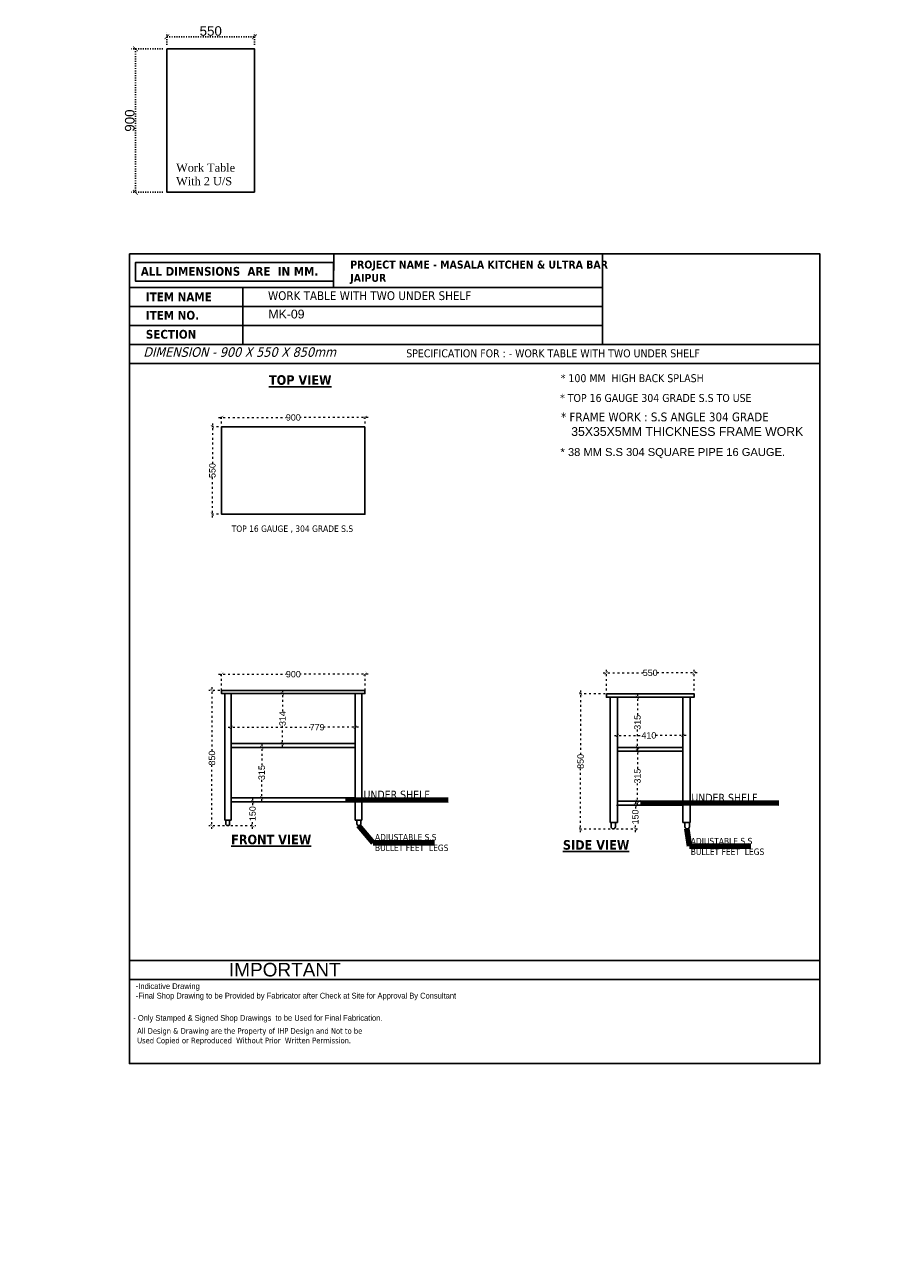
# Model space of a CAD drawing. Header units: millimetres. Extents: x 508219 to 745096, y 311341 to 352167.
# Tile 24 of 45: x 545261 to 550598, y 334196 to 341969. Entities that reach past the tile are written whole.
import ezdxf

# ---------------------------------------------------------------- set-up
doc = ezdxf.new("R2010")
doc.units = ezdxf.units.MM
doc.header["$PDMODE"] = 34
doc.linetypes.add('ACAD_ISO03W100', pattern=[30, 12, -18])
doc.layers.get('0').update_dxf_attribs({"color": 252})
for name, color, linetype in [('A-ANNO-DIMS-30', 7, 'Continuous'), ('A-Text', 132, 'Continuous'), ('EQUIPMENT', 103, 'Continuous')]:
    doc.layers.add(name, color=color, linetype=linetype)
doc.layers.add('Equipment Name', color=7, linetype='Continuous', lineweight=0)
doc.styles.add('arr-1', font='arial.ttf')
doc.styles.add('ro', font='romans.shx')
doc.styles.get("Standard").update_dxf_attribs({"font": 'arial.ttf'})
doc.styles.add('style1', font='txt.shx')
doc.styles.add('style12', font='BOOKOSI.TTF')
doc.dimstyles.new('DIM-30', dxfattribs={"dimtxt": 60, "dimasz": 30, "dimexe": 25, "dimexo": 25, "dimgap": 5, "dimtad": 1, "dimdec": 0, "dimzin": 0, "dimdsep": 46, "dimtxsty": 'Standard', "dimblk": 'ARCHTICK', "dimcen": 0.09, "dimclrd": 8, "dimclre": 8, "dimclrt": 256, "dimadec": 0, "dimazin": 0, "dimtfac": 1, "dimtdec": 0, "dimtofl": 0, "dimtmove": 0, "dimatfit": 3, "dimfxl": 0, "dimtolj": 1, "dimtzin": 0, "dimlwd": -1, "dimlwe": -1, "dimarcsym": 0})
doc.dimstyles.new('DMI (AB)', dxfattribs={"dimtxt": 60, "dimasz": 40, "dimexe": 12, "dimexo": 25, "dimgap": 1, "dimtad": 0, "dimdec": 0, "dimtxsty": 'ro', "dimblk": 'OPEN30', "dimcen": 1, "dimadec": 0, "dimazin": 0, "dimtfac": 1, "dimtdec": 0, "dimtmove": 0, "dimatfit": 3, "dimldrblk": 'OPEN30', "dimfxl": 0, "dimlwd": 15, "dimlwe": 15, "dimarcsym": 0})
doc.dimstyles.new('ISO-25', dxfattribs={"dimtxt": 40, "dimasz": 20, "dimexe": 20, "dimexo": 20, "dimtad": 0, "dimdec": 0, "dimdsep": 46, "dimtxsty": 'Standard', "dimblk": 'ARCHTICK', "dimcen": 2.5, "dimdle": 20, "dimadec": 0, "dimazin": 0, "dimtfac": 1, "dimtdec": 0, "dimtmove": 0, "dimatfit": 3, "dimfxl": 0, "dimlwd": 5, "dimlwe": 5, "dimarcsym": 0})
doc.dimstyles.get("Standard").update_dxf_attribs({"dimtxt": 0.18, "dimasz": 0.18, "dimexe": 0.18, "dimexo": 0.0625, "dimgap": 0.09, "dimtad": 0, "dimtih": 1, "dimtoh": 1, "dimdec": 4, "dimzin": 0, "dimdsep": 46, "dimtxsty": 'Standard', "dimcen": 0.09, "dimadec": 0, "dimazin": 0, "dimtfac": 1, "dimtdec": 4, "dimtofl": 0, "dimtmove": 0, "dimatfit": 3, "dimfxl": 0, "dimtolj": 1, "dimtzin": 0, "dimarcsym": 0})

# ---------------------------------------------------------------- blocks, each defined once
blk = doc.blocks.new('_ArchTick')
at = {"color": 0, "linetype": 'ByBlock', "const_width": 0.15}
blk.add_lwpolyline([(-0.5, -0.5), (0.5, 0.5)], dxfattribs=at)
blk = doc.blocks.new('*D311')
at = {"layer": 'A-ANNO-DIMS-30', "color": 8, "linetype": 'ACAD_ISO03W100', "ltscale": 0.5, "transparency": 16777216}
for p, q in [((546128.229028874, 341817.9424151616), (545930.8864406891, 341817.9424151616)), ((545955.8864406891, 341817.9424151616), (545955.8864406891, 340917.9424151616)), ((546128.229028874, 340917.9424151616), (545930.8864406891, 340917.9424151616))]:
    blk.add_line(p, q, dxfattribs=at)
at = {"layer": 'DEFPOINTS', "color": 0, "ltscale": 0.5, "transparency": 16777216}
for p in [(546153.229028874, 341817.9424151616), (545955.8864406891, 340917.9424151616), (546153.229028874, 340917.9424151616)]:
    blk.add_point(p, dxfattribs=at)
at = {"layer": 'A-ANNO-DIMS-30', "color": 8, "ltscale": 0.5, "transparency": 16777216, "xscale": 30, "yscale": 30, "zscale": 30}
for p, rotation in [((545955.8864406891, 341817.9424151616), 90), ((545955.8864406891, 340917.9424151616), 270)]:
    blk.add_blockref('_ArchTick', p, dxfattribs=dict(at, rotation=rotation))
at = {"layer": 'A-ANNO-DIMS-30', "ltscale": 0.5, "transparency": 16777216, "insert": (545920.2520614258, 341367.9424151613), "char_height": 60, "attachment_point": 5, "rotation": 90}
blk.add_mtext('\\A1;900', dxfattribs=at)
blk = doc.blocks.new('*D312')
at = {"layer": 'A-ANNO-DIMS-30', "color": 8, "linetype": 'ACAD_ISO03W100', "ltscale": 0.5, "transparency": 16777216}
for p, q in [((546153.2290288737, 341842.9424151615), (546153.2290288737, 341919.3883790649)), ((546153.2290288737, 341894.3883790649), (546703.2290288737, 341894.3883790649)), ((546703.2290288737, 341842.9424151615), (546703.2290288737, 341919.3883790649))]:
    blk.add_line(p, q, dxfattribs=at)
at = {"layer": 'DEFPOINTS', "color": 0, "ltscale": 0.5, "transparency": 16777216}
for p in [(546703.2290288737, 341894.3883790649), (546153.2290288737, 341817.9424151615), (546703.2290288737, 341817.9424151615)]:
    blk.add_point(p, dxfattribs=at)
at = {"layer": 'A-ANNO-DIMS-30', "color": 8, "ltscale": 0.5, "transparency": 16777216, "xscale": 30, "yscale": 30, "zscale": 30, "rotation": 180}
blk.add_blockref('_ArchTick', (546153.2290288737, 341894.3883790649), dxfattribs=at)
at = {"layer": 'A-ANNO-DIMS-30', "color": 8, "ltscale": 0.5, "transparency": 16777216, "xscale": 30, "yscale": 30, "zscale": 30}
blk.add_blockref('_ArchTick', (546703.2290288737, 341894.3883790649), dxfattribs=at)
at = {"layer": 'A-ANNO-DIMS-30', "ltscale": 0.5, "transparency": 16777216, "insert": (546428.2290288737, 341930.0227583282), "char_height": 60, "attachment_point": 5}
blk.add_mtext('\\A1;550', dxfattribs=at)
blk = doc.blocks.new('*D313')
at = {"color": 0, "linetype": 'ACAD_ISO03W100', "lineweight": 5, "transparency": 16777216}
for p, q in [((546438.5861860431, 339466.6440149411), (546438.5861860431, 339216.3890695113)), ((546476.6639366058, 339446.6440149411), (546418.5861860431, 339446.6440149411)), ((546438.5861860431, 338876.6440149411), (546438.5861860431, 339126.8989603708)), ((546476.6639366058, 338896.6440149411), (546418.5861860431, 338896.6440149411))]:
    blk.add_line(p, q, dxfattribs=at)
at = {"layer": 'DEFPOINTS', "color": 0, "transparency": 16777216}
for p in [(546496.6639366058, 339446.6440149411), (546438.5861860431, 338896.6440149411), (546496.6639366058, 338896.6440149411)]:
    blk.add_point(p, dxfattribs=at)
at = {"color": 0, "lineweight": 5, "transparency": 16777216, "xscale": 20, "yscale": 20, "zscale": 20}
for p, rotation in [((546438.5861860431, 339446.6440149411), 90), ((546438.5861860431, 338896.6440149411), 270)]:
    blk.add_blockref('_ArchTick', p, dxfattribs=dict(at, rotation=rotation))
at = {"color": 0, "transparency": 16777216, "insert": (546438.5861860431, 339171.6440149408), "char_height": 40, "attachment_point": 5, "rotation": 90}
blk.add_mtext('550', dxfattribs=at)
blk = doc.blocks.new('*D318')
at = {"color": 0, "linetype": 'ACAD_ISO03W100', "lineweight": 5, "transparency": 16777216}
for p, q in [((546476.6639366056, 339504.7817552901), (546901.7581732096, 339504.7817552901)), ((546496.6639366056, 339466.6440149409), (546496.6639366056, 339524.7817552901)), ((547416.3425189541, 339504.7817552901), (546991.2482823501, 339504.7817552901)), ((547396.3425189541, 339466.6440149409), (547396.3425189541, 339524.7817552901))]:
    blk.add_line(p, q, dxfattribs=at)
at = {"layer": 'DEFPOINTS', "color": 0, "transparency": 16777216}
for p in [(546496.6639366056, 339504.7817552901), (546496.6639366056, 339446.6440149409), (547396.3425189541, 339446.6440149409)]:
    blk.add_point(p, dxfattribs=at)
at = {"color": 0, "lineweight": 5, "transparency": 16777216, "xscale": 20, "yscale": 20, "zscale": 20, "rotation": 180}
blk.add_blockref('_ArchTick', (546496.6639366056, 339504.7817552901), dxfattribs=at)
at = {"color": 0, "lineweight": 5, "transparency": 16777216, "xscale": 20, "yscale": 20, "zscale": 20}
blk.add_blockref('_ArchTick', (547396.3425189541, 339504.7817552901), dxfattribs=at)
at = {"color": 0, "transparency": 16777216, "insert": (546946.5032277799, 339504.7817552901), "char_height": 40, "attachment_point": 5}
blk.add_mtext('900', dxfattribs=at)
blk = doc.blocks.new('_Open30')
at = {"color": 0, "linetype": 'ByBlock', "lineweight": -2}
for p, q in [((-1, 0.26794919), (0, 0)), ((0, 0), (-1, -0.26794919)), ((0, 0), (-1, 0))]:
    blk.add_line(p, q, dxfattribs=at)
blk = doc.blocks.new('*D319')
at = {"color": 0, "linetype": 'ACAD_ISO03W100', "lineweight": 5, "transparency": 16777216}
for p, q in [((546514.6741225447, 337791.8730721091), (546416.1740273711, 337791.8730721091)), ((546436.1740273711, 337811.8730721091), (546436.1740273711, 337411.6541595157)), ((546436.1740273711, 336921.8905675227), (546436.1740273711, 337322.1094801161)), ((546514.6741225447, 336941.8905675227), (546416.1740273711, 336941.8905675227))]:
    blk.add_line(p, q, dxfattribs=at)
at = {"layer": 'DEFPOINTS', "color": 0, "transparency": 16777216}
for p in [(546436.1740273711, 337791.8730721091), (546534.6741225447, 337791.8730721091), (546534.6741225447, 336941.8905675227)]:
    blk.add_point(p, dxfattribs=at)
at = {"color": 0, "lineweight": 5, "transparency": 16777216, "xscale": 20, "yscale": 20, "zscale": 20}
for p, rotation in [((546436.1740273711, 337791.8730721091), 90), ((546436.1740273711, 336941.8905675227), 270)]:
    blk.add_blockref('_ArchTick', p, dxfattribs=dict(at, rotation=rotation))
at = {"color": 0, "transparency": 16777216, "insert": (546436.1740273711, 337366.8818198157), "char_height": 40, "attachment_point": 5, "rotation": 90}
blk.add_mtext('850', dxfattribs=at)
blk = doc.blocks.new('*D314')
at = {"color": 0, "linetype": 'ACAD_ISO03W100', "lineweight": 5, "transparency": 16777216}
for p, q in [((546496.6639366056, 337791.8793653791), (546496.6639366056, 337913.1480304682)), ((547396.3425189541, 337791.8793653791), (547396.3425189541, 337913.1480304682)), ((546476.6639366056, 337893.1480304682), (546901.7581732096, 337893.1480304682)), ((547416.3425189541, 337893.1480304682), (546991.2482823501, 337893.1480304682))]:
    blk.add_line(p, q, dxfattribs=at)
at = {"layer": 'DEFPOINTS', "color": 0, "transparency": 16777216}
for p in [(546496.6639366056, 337893.1480304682), (546496.6639366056, 337771.8793653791), (547396.3425189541, 337771.8793653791)]:
    blk.add_point(p, dxfattribs=at)
at = {"color": 0, "lineweight": 5, "transparency": 16777216, "xscale": 20, "yscale": 20, "zscale": 20, "rotation": 180}
blk.add_blockref('_ArchTick', (546496.6639366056, 337893.1480304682), dxfattribs=at)
at = {"color": 0, "lineweight": 5, "transparency": 16777216, "xscale": 20, "yscale": 20, "zscale": 20}
blk.add_blockref('_ArchTick', (547396.3425189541, 337893.1480304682), dxfattribs=at)
at = {"color": 0, "transparency": 16777216, "insert": (546946.5032277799, 337893.1480304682), "char_height": 40, "attachment_point": 5}
blk.add_mtext('900', dxfattribs=at)
blk = doc.blocks.new('*D320')
at = {"color": 0, "linetype": 'ACAD_ISO03W100', "lineweight": 5, "transparency": 16777216}
for p, q in [((548933.8874890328, 337770.6711995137), (548728.9170605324, 337770.6711995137)), ((548748.9170605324, 337790.6711995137), (548748.9170605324, 337390.6743084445)), ((548748.9170605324, 336901.1327379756), (548748.9170605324, 337301.1296290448)), ((548933.8874890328, 336921.1327379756), (548728.9170605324, 336921.1327379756))]:
    blk.add_line(p, q, dxfattribs=at)
at = {"layer": 'DEFPOINTS', "color": 0, "transparency": 16777216}
for p in [(548748.9170605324, 337770.6711995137), (548953.8874890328, 337770.6711995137), (548953.8874890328, 336921.1327379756)]:
    blk.add_point(p, dxfattribs=at)
at = {"color": 0, "lineweight": 5, "transparency": 16777216, "xscale": 20, "yscale": 20, "zscale": 20}
for p, rotation in [((548748.9170605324, 337770.6711995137), 90), ((548748.9170605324, 336921.1327379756), 270)]:
    blk.add_blockref('_ArchTick', p, dxfattribs=dict(at, rotation=rotation))
at = {"color": 0, "transparency": 16777216, "insert": (548748.9170605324, 337345.9019687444), "char_height": 40, "attachment_point": 5, "rotation": 90}
blk.add_mtext('850', dxfattribs=at)
blk = doc.blocks.new('*D315')
at = {"color": 0, "linetype": 'ACAD_ISO03W100', "lineweight": 5, "transparency": 16777216}
for p, q in [((548910.7893601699, 337790.6711995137), (548910.7893601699, 337921.653356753)), ((549460.7893601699, 337790.6711995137), (549460.7893601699, 337921.653356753)), ((548890.7893601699, 337901.653356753), (549141.0443055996, 337901.653356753)), ((549480.7893601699, 337901.653356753), (549230.5344147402, 337901.653356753))]:
    blk.add_line(p, q, dxfattribs=at)
at = {"layer": 'DEFPOINTS', "color": 0, "transparency": 16777216}
for p in [(548910.7893601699, 337901.653356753), (548910.7893601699, 337770.6711995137), (549460.7893601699, 337770.6711995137)]:
    blk.add_point(p, dxfattribs=at)
at = {"color": 0, "lineweight": 5, "transparency": 16777216, "xscale": 20, "yscale": 20, "zscale": 20, "rotation": 180}
blk.add_blockref('_ArchTick', (548910.7893601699, 337901.653356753), dxfattribs=at)
at = {"color": 0, "lineweight": 5, "transparency": 16777216, "xscale": 20, "yscale": 20, "zscale": 20}
blk.add_blockref('_ArchTick', (549460.7893601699, 337901.653356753), dxfattribs=at)
at = {"color": 0, "transparency": 16777216, "insert": (549185.7893601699, 337901.653356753), "char_height": 40, "attachment_point": 5}
blk.add_mtext('550', dxfattribs=at)
blk = doc.blocks.new('*D321')
at = {"color": 0, "linetype": 'ACAD_ISO03W100', "lineweight": 5, "transparency": 16777216}
for p, q in [((546748.1132374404, 337453.3849664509), (546748.1132374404, 337320.5874600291)), ((546826.1639366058, 337433.3849664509), (546728.1132374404, 337433.3849664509)), ((546748.1132374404, 337097.8905675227), (546748.1132374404, 337230.6880739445)), ((546926.0032277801, 337117.8905675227), (546728.1132374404, 337117.8905675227))]:
    blk.add_line(p, q, dxfattribs=at)
at = {"layer": 'DEFPOINTS', "color": 0, "transparency": 16777216}
for p in [(546748.1132374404, 337433.3849664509), (546846.1639366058, 337433.3849664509), (546946.0032277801, 337117.8905675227)]:
    blk.add_point(p, dxfattribs=at)
at = {"color": 0, "lineweight": 5, "transparency": 16777216, "xscale": 20, "yscale": 20, "zscale": 20}
for p, rotation in [((546748.1132374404, 337433.3849664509), 90), ((546748.1132374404, 337117.8905675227), 270)]:
    blk.add_blockref('_ArchTick', p, dxfattribs=dict(at, rotation=rotation))
at = {"color": 0, "transparency": 16777216, "insert": (546748.1132374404, 337275.6377669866), "char_height": 40, "attachment_point": 5, "rotation": 90}
blk.add_mtext('315', dxfattribs=at)
blk = doc.blocks.new('*D322')
at = {"color": 0, "linetype": 'ACAD_ISO03W100', "lineweight": 5, "transparency": 16777216}
for p, q in [((546926.0032277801, 337771.8793653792), (546858.4562032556, 337771.8793653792)), ((546878.4562032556, 337791.8793653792), (546878.4562032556, 337659.3499353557)), ((546878.4562032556, 337437.3849664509), (546878.4562032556, 337569.9143964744)), ((547045.499553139, 337457.3849664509), (546858.4562032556, 337457.3849664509))]:
    blk.add_line(p, q, dxfattribs=at)
at = {"layer": 'DEFPOINTS', "color": 0, "transparency": 16777216}
for p in [(546878.4562032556, 337771.8793653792), (546946.0032277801, 337771.8793653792), (547065.499553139, 337457.3849664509)]:
    blk.add_point(p, dxfattribs=at)
at = {"color": 0, "lineweight": 5, "transparency": 16777216, "xscale": 20, "yscale": 20, "zscale": 20}
for p, rotation in [((546878.4562032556, 337771.8793653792), 90), ((546878.4562032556, 337457.3849664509), 270)]:
    blk.add_blockref('_ArchTick', p, dxfattribs=dict(at, rotation=rotation))
at = {"color": 0, "transparency": 16777216, "insert": (546878.4562032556, 337614.6321659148), "char_height": 40, "attachment_point": 5, "rotation": 90}
blk.add_mtext('314', dxfattribs=at)
blk = doc.blocks.new('*D323')
at = {"color": 0, "linetype": 'ACAD_ISO03W100', "lineweight": 5, "transparency": 16777216}
for p, q in [((549090.8278217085, 337748.5942764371), (549085.7293517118, 337748.5942764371)), ((549105.7293517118, 337768.5942764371), (549105.7293517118, 337636.1785848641)), ((549105.7293517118, 337413.8635072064), (549105.7293517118, 337546.2791987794))]:
    blk.add_line(p, q, dxfattribs=at)
at = {"layer": 'DEFPOINTS', "color": 0, "transparency": 16777216}
for p in [(549105.7293517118, 337748.5942764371), (549110.8278217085, 337748.5942764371), (549105.7293517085, 337433.8635072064)]:
    blk.add_point(p, dxfattribs=at)
at = {"color": 0, "lineweight": 5, "transparency": 16777216, "xscale": 20, "yscale": 20, "zscale": 20}
for p, rotation in [((549105.7293517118, 337748.5942764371), 90), ((549105.7293517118, 337433.8635072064), 270)]:
    blk.add_blockref('_ArchTick', p, dxfattribs=dict(at, rotation=rotation))
at = {"color": 0, "transparency": 16777216, "insert": (549105.7293517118, 337591.2288918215), "char_height": 40, "attachment_point": 5, "rotation": 90}
blk.add_mtext('315', dxfattribs=at)
blk = doc.blocks.new('*D324')
at = {"color": 0, "linetype": 'ACAD_ISO03W100', "lineweight": 5, "transparency": 16777216}
for p, q in [((549105.7293517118, 337430.8635072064), (549105.7293517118, 337298.4478156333)), ((549105.7293517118, 337076.1327379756), (549105.7293517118, 337208.5484295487)), ((549165.8278217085, 337096.1327379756), (549085.7293517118, 337096.1327379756))]:
    blk.add_line(p, q, dxfattribs=at)
at = {"layer": 'DEFPOINTS', "color": 0, "transparency": 16777216}
for p in [(549105.7293517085, 337410.8635072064), (549105.7293517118, 337096.1327379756), (549185.8278217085, 337096.1327379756)]:
    blk.add_point(p, dxfattribs=at)
at = {"color": 0, "lineweight": 5, "transparency": 16777216, "xscale": 20, "yscale": 20, "zscale": 20}
for p, rotation in [((549105.7293517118, 337410.8635072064), 90), ((549105.7293517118, 337096.1327379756), 270)]:
    blk.add_blockref('_ArchTick', p, dxfattribs=dict(at, rotation=rotation))
at = {"color": 0, "transparency": 16777216, "insert": (549105.7293517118, 337253.4981225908), "char_height": 40, "attachment_point": 5, "rotation": 90}
blk.add_mtext('315', dxfattribs=at)
blk = doc.blocks.new('*D316')
at = {"color": 0, "linetype": 'ACAD_ISO03W100', "lineweight": 5, "transparency": 16777216}
for p, q in [((548973.8874890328, 337072.1327379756), (549112.6663666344, 337072.1327379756)), ((549092.6663666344, 337092.1327379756), (549092.6663666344, 337039.9951186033)), ((548973.8874890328, 336922.1327379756), (549112.6663666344, 336922.1327379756)), ((549092.6663666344, 336902.1327379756), (549092.6663666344, 336954.2703573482))]:
    blk.add_line(p, q, dxfattribs=at)
at = {"layer": 'DEFPOINTS', "color": 0, "transparency": 16777216}
for p in [(548953.8874890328, 337072.1327379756), (549092.6663666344, 337072.1327379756), (548953.8874890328, 336922.1327379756)]:
    blk.add_point(p, dxfattribs=at)
at = {"color": 0, "lineweight": 5, "transparency": 16777216, "xscale": 20, "yscale": 20, "zscale": 20}
for p, rotation in [((549092.6663666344, 337072.1327379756), 90), ((549092.6663666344, 336922.1327379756), 270)]:
    blk.add_blockref('_ArchTick', p, dxfattribs=dict(at, rotation=rotation))
at = {"color": 0, "transparency": 16777216, "insert": (549092.6663666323, 336997.1327379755), "char_height": 40, "attachment_point": 5, "rotation": 90}
blk.add_mtext('150', dxfattribs=at)
blk = doc.blocks.new('*D317')
at = {"color": 0, "linetype": 'ACAD_ISO03W100', "lineweight": 5, "transparency": 16777216}
for p, q in [((546554.6741225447, 337092.8905675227), (546710.8338955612, 337092.8905675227)), ((546690.8338955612, 337112.8905675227), (546690.8338955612, 337060.7529481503)), ((546690.8338955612, 336922.8905675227), (546690.8338955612, 336975.0281868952)), ((546554.6741225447, 336942.8905675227), (546710.8338955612, 336942.8905675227))]:
    blk.add_line(p, q, dxfattribs=at)
at = {"layer": 'DEFPOINTS', "color": 0, "transparency": 16777216}
for p in [(546534.6741225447, 337092.8905675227), (546690.8338955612, 337092.8905675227), (546534.6741225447, 336942.8905675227)]:
    blk.add_point(p, dxfattribs=at)
at = {"color": 0, "lineweight": 5, "transparency": 16777216, "xscale": 20, "yscale": 20, "zscale": 20}
for p, rotation in [((546690.8338955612, 337092.8905675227), 90), ((546690.8338955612, 336942.8905675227), 270)]:
    blk.add_blockref('_ArchTick', p, dxfattribs=dict(at, rotation=rotation))
at = {"color": 0, "transparency": 16777216, "insert": (546690.8338955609, 337017.8905675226), "char_height": 40, "attachment_point": 5, "rotation": 90}
blk.add_mtext('150', dxfattribs=at)
blk = doc.blocks.new('*D325')
at = {"color": 0, "linetype": 'ACAD_ISO03W100', "lineweight": 5, "transparency": 16777216}
for p, q in [((546536.6450567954, 337560.2517694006), (547051.3127434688, 337560.2517694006)), ((546556.6450567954, 337557.4493422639), (546556.6450567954, 337540.2517694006)), ((547355.3613987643, 337560.2517694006), (547140.693712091, 337560.2517694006)), ((547335.3613987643, 337557.4493422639), (547335.3613987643, 337540.2517694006))]:
    blk.add_line(p, q, dxfattribs=at)
at = {"layer": 'DEFPOINTS', "color": 0, "transparency": 16777216}
for p in [(546556.6450567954, 337577.4493422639), (546556.6450567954, 337560.2517694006), (547335.3613987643, 337577.4493422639)]:
    blk.add_point(p, dxfattribs=at)
at = {"color": 0, "lineweight": 5, "transparency": 16777216, "xscale": 20, "yscale": 20, "zscale": 20, "rotation": 180}
blk.add_blockref('_ArchTick', (546556.6450567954, 337560.2517694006), dxfattribs=at)
at = {"color": 0, "lineweight": 5, "transparency": 16777216, "xscale": 20, "yscale": 20, "zscale": 20}
blk.add_blockref('_ArchTick', (547335.3613987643, 337560.2517694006), dxfattribs=at)
at = {"color": 0, "transparency": 16777216, "insert": (547096.0032277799, 337560.2517694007), "char_height": 40, "attachment_point": 5}
blk.add_mtext('779', dxfattribs=at)
blk = doc.blocks.new('*D326')
at = {"color": 0, "linetype": 'ACAD_ISO03W100', "lineweight": 5, "transparency": 16777216}
for p, q in [((548981.0201294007, 337540.2517694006), (548981.0201294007, 337488.9534335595)), ((549390.635514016, 337540.2517694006), (549390.635514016, 337488.9534335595)), ((548961.0201294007, 337508.9534335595), (549131.7169329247, 337508.9534335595)), ((549410.635514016, 337508.9534335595), (549222.8168647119, 337508.9534335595))]:
    blk.add_line(p, q, dxfattribs=at)
at = {"layer": 'DEFPOINTS', "color": 0, "transparency": 16777216}
for p in [(548981.0201294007, 337560.2517694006), (549390.635514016, 337560.2517694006), (548981.0201294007, 337508.9534335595)]:
    blk.add_point(p, dxfattribs=at)
at = {"color": 0, "lineweight": 5, "transparency": 16777216, "xscale": 20, "yscale": 20, "zscale": 20, "rotation": 180}
blk.add_blockref('_ArchTick', (548981.0201294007, 337508.9534335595), dxfattribs=at)
at = {"color": 0, "lineweight": 5, "transparency": 16777216, "xscale": 20, "yscale": 20, "zscale": 20}
blk.add_blockref('_ArchTick', (549390.635514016, 337508.9534335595), dxfattribs=at)
at = {"color": 0, "transparency": 16777216, "insert": (549177.2668988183, 337508.9534335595), "char_height": 40, "attachment_point": 5}
blk.add_mtext('410', dxfattribs=at)

msp = doc.modelspace()

# ---------------------------------------------------------------- linework, layer by layer
at = {"color": 5, "linetype": 'ByBlock'}
for p, q in [((546628.8763624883, 340321.2044993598), (546628.8763624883, 339963.3070492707)), ((550250.6347965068, 336096.5759683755), (545917.556248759, 336096.5759683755)), ((547228.1513522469, 335977.2768183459), (545917.5569218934, 335977.2768183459))]:
    msp.add_line(p, q, dxfattribs=at)
at = {"color": 6, "linetype": 'ByBlock'}
for p, q in [((546556.6450567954, 336977.279743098), (546516.6576433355, 336977.279743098)), ((547335.3613987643, 336977.279743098), (547375.3488122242, 336977.279743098)), ((548981.0201294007, 336961.8250456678), (548934.8662832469, 336961.8250456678)), ((549390.635514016, 336961.8250456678), (549436.7893601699, 336961.8250456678))]:
    msp.add_line(p, q, dxfattribs=at)
at = {"color": 5, "linetype": 'ByBlock'}
for points in [[(545917.5555756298, 340531.3401848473), (550250.6347965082, 340531.3401848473), (550250.6347965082, 335449.5952464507), (545917.5555756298, 335449.5952464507)], [(545917.5555756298, 340531.3401848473), (550250.6347965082, 340531.3401848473), (550250.6347965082, 335449.5952464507), (545917.5555756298, 335449.5952464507)], [(545917.555575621, 340531.3401848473), (550250.6347964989, 340531.3401848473), (550250.6347964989, 335449.5952464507), (545917.555575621, 335449.5952464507)], [(545917.5555756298, 340531.3401848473), (550250.6347965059, 340531.3401848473), (550250.6347965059, 335449.5952464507), (545917.5555756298, 335449.5952464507)], [(545917.555575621, 340531.3401848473), (550250.6347964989, 340531.3401848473), (550250.6347964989, 335449.5952464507), (545917.555575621, 335449.5952464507)], [(547199.243061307, 340360.9937578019), (545956.1298870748, 340360.9937578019), (545956.1298870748, 340477.1858907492), (547199.243061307, 340477.1858907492)], [(547199.8699872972, 340531.3401848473), (548887.2584159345, 340531.3391246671), (548887.2584159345, 340321.2044993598), (547199.2430612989, 340321.2044993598)], [(550250.6347965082, 340531.3391246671), (548887.2584159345, 340531.3391246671), (548887.2584159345, 339963.3063585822), (550250.6347965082, 339963.3063585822)], [(545917.5555756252, 340321.2044993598), (548887.2584159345, 340321.2044993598), (548887.2584159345, 340201.9053493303), (545917.5555756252, 340201.9053493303)], [(545917.5555756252, 340201.9053493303), (548887.2584159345, 340201.9053493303), (548887.2584159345, 340082.6061993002), (545917.5555756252, 340082.6061993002)], [(545917.5555756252, 339963.3070492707), (550250.6361427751, 339963.3070492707), (550250.6361427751, 339844.0078992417), (545917.5555756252, 339844.0078992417)], [(545917.5569218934, 336096.5759683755), (550250.6347965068, 336096.5759683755), (550250.6347965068, 335977.2768183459), (545917.5569218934, 335977.2768183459)]]:
    msp.add_lwpolyline(points, close=True, dxfattribs=at)
at = {"color": 6}
msp.add_lwpolyline([(547395.3425189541, 339446.6440149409), (547395.3425189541, 338897.6440149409), (546496.6639366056, 338897.6440149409), (546496.6639366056, 339446.6440149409)], close=True, dxfattribs=at)
at = {"color": 6, "linetype": 'ByBlock'}
for points in [[(546496.6639366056, 337791.873072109), (547395.3425189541, 337791.873072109), (547395.3425189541, 337771.8793653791), (546496.6639366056, 337771.8793653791)], [(548910.7893601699, 337770.6711995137), (549460.7893601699, 337770.6711995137), (549460.7893601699, 337748.594276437), (548910.7893601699, 337748.594276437)], [(546556.6450567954, 337457.3849664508), (547335.3613987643, 337457.3849664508), (547335.3613987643, 337432.3849664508), (546556.6450567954, 337432.3849664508)], [(548981.0201294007, 337433.8635072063), (549390.635514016, 337433.8635072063), (549390.635514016, 337410.8635072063), (548981.0201294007, 337410.8635072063)], [(546556.6450567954, 337117.8905675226), (547335.3613987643, 337117.8905675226), (547335.3613987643, 337092.8905675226), (546556.6450567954, 337092.8905675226)], [(548981.0201294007, 337096.1327379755), (549390.635514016, 337096.1327379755), (549390.635514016, 337072.1327379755), (548981.0201294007, 337072.1327379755)]]:
    msp.add_lwpolyline(points, close=True, dxfattribs=at)
for points in [[(546516.6576433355, 337771.8793653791), (546516.6576433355, 336977.279743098)], [(546556.6450567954, 337771.8793653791), (546556.6450567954, 336977.279743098)], [(547335.3613987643, 337771.8793653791), (547335.3613987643, 336977.279743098)], [(547375.3488122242, 337771.8793653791), (547375.3488122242, 336977.279743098)], [(548934.8662832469, 337747.594276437), (548934.8662832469, 336961.8250456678)], [(548981.0201294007, 337747.594276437), (548981.0201294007, 336961.8250456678)], [(549390.635514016, 337747.594276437), (549390.635514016, 336961.8250456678)], [(549436.7893601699, 337747.594276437), (549436.7893601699, 336961.8250456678)], [(546522.6778985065, 336954.8867915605), (546522.6778985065, 336977.279743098)], [(546546.6703465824, 336977.279743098), (546546.6703465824, 336954.8867915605)], [(547345.3361089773, 336977.279743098), (547345.3361089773, 336954.8867915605)], [(547369.3285570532, 336954.8867915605), (547369.3285570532, 336977.279743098)], [(548940.0413351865, 336935.9788918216), (548940.0413351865, 336961.8250456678)], [(548967.7336428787, 336961.8250456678), (548967.7336428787, 336935.9788918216)], [(549403.922000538, 336961.8250456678), (549403.922000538, 336935.9788918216)], [(549431.6143082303, 336935.9788918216), (549431.6143082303, 336961.8250456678)]]:
    msp.add_lwpolyline(points, dxfattribs=at)
for centre, radius in [((546534.6741225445, 336954.8867915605), 11.99622403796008), ((547357.3323330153, 336954.8867915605), 11.99622403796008), ((548953.8874890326, 336935.9788918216), 13.84615384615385), ((549417.7681543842, 336935.9788918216), 13.84615384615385)]:
    msp.add_arc(centre, radius, 180, 0, dxfattribs=at)
at = {"layer": 'EQUIPMENT'}
msp.add_lwpolyline([(546703.2290288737, 340917.9424151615), (546703.2290288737, 341817.9424151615), (546153.2290288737, 341817.9424151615), (546153.2290288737, 340917.9424151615)], close=True, dxfattribs=at)

# ---------------------------------------------------------------- texts
at = {"color": 6, "linetype": 'ByBlock'}
msp.add_text('MK-09', height=55, dxfattribs=at).set_placement((546790.4570325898, 340126.191980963))
at = {"color": 5, "linetype": 'ByBlock', "attachment_point": 1, "style": 'style1'}
for s, insert, char_height, width in [('{\\fTahoma|b1|i0|c0|p34;PROJECT NAME - MASALA KITCHEN & ULTRA BAR JAIPUR }', (547303.4033657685, 340489.3531158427), 50, 1687.990696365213), ('{\\fTahoma|b1|i0|c0|p34;ALL DIMENSIONS  ARE  IN MM.}', (545989.6084386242, 340449.3345279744), 55, 1687.990696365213), ('{\\fTahoma|b1|i0|c0|p34;ITEM NAME}', (546021.1095816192, 340289.112755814), 55, 1687.990696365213), ('{\\fTahoma|b1|i0|c0|p34;ITEM NO. }', (546021.1095816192, 340173.6892391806), 55, 1687.990696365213), ('{\\fTahoma|b1|i0|c0|p34;SECTION }', (546021.1095816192, 340054.1639449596), 55, 1687.990696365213), ('{\\fTechnic|b0|i0|c2|p2;-Indicative Drawing\\P-Final Shop Drawing to be Provided by Fabricator after Check at Site for Approval By Consultant}', (545958.126110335, 335953.4613633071), 36, 1767.082790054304), ('{\\fTahoma|b0|i0|c0|p34;\\H1.44x;All Design & Drawing are the Property of IHP Design and Not to be Used Copied or Reproduced  Without Prior  Written Permission\\fTahoma|b1|i0|c0|p34;\\H0.69444x;. }', (545966.5522586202, 335672.2901347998), 25, 1481.326179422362)]:
    msp.add_mtext(s, dxfattribs=dict(at, insert=insert, char_height=char_height, width=width))
at = {"color": 6, "linetype": 'ByBlock', "attachment_point": 1}
for s, width, insert, char_height in [('{\\fTahoma|b0|i0|c0|p34;WORK TABLE WITH TWO UNDER SHELF}', 2586.43534150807, (546787.5817598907, 340296.6581419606), 55), ('{\\fTahoma|b1|i0|c0|p34;\\LTOP VIEW}', 1232.478260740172, (546793.5462933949, 339769.8146782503), 60), ('{\\fTahoma|b1|i0|c0|p34;\\LFRONT VIEW}', 1232.478260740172, (546556.2029833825, 336885.9766938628), 60), ('{\\fTahoma|b1|i0|c0|p34;\\LSIDE VIEW}', 1232.478260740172, (548638.1609564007, 336851.7988811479), 60)]:
    msp.add_mtext_dynamic_manual_height_columns(s, width=width, gutter_width=1, heights=[0], dxfattribs=dict(at, insert=insert, char_height=char_height))
at = {"color": 6, "linetype": 'ByBlock', "attachment_point": 1, "style": 'style1'}
for s, insert, char_height, width in [('{\\fTahoma|b0|i1|c0|p34;DIMENSION - 900 X 550 X 850mm }', (546004.986733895, 339945.3473969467), 60, 1857.484623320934), ('{\\fTahoma|b0|i0|c0|p34;SPECIFICATION FOR : - WORK TABLE WITH TWO UNDER SHELF}', (547655.0621141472, 339932.2704696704), 50, 3378.655347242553), ('{\\fTahoma|b0|i0|c0|p34;* 100 MM  HIGH BACK SPLASH}', (548624.5181471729, 339776.2175694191), 50, 1528.985048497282), ('{\\fTahoma|b0|i0|c0|p34;* TOP 16 GAUGE 304 GRADE S.S TO USE}', (548620.3546878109, 339652.0574386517), 50, 1528.985048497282), ('{\\fTahoma|b0|i0|c0|p34;* FRAME WORK : S.S ANGLE 304 GRADE\\P\\fArial|b0|i0|c0|p34;   35X35X5MM THICKNESS FRAME WORK}', (548626.1584790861, 339535.4694342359), 55, 1687.990696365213), ('{\\fTahoma|b0|i0|c0|p34;TOP 16 GAUGE , 304 GRADE S.S ^I}', (546559.645477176, 338826.6647118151), 40, 1448.518094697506), ('{\\fTahoma|b0|i0|c0|p34; UNDER SHELF  }', (547368.0167989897, 337162.2470023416), 50, 1129.829787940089), ('{\\fTahoma|b0|i0|c0|p34; UNDER SHELF }', (549425.5531736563, 337142.4196207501), 50, 1129.829787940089), ('{\\fTahoma|b0|i0|c0|p34;ADJUSTABLE S.S \\PBULLET FEET  LEGS}', (547458.7257348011, 336890.3864678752), 40, 850.492085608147), ('{\\fTahoma|b0|i0|c0|p34;ADJUSTABLE S.S \\PBULLET FEET  LEGS}', (549440.2674958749, 336865.7482985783), 40, 850.492085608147)]:
    msp.add_mtext(s, dxfattribs=dict(at, insert=insert, char_height=char_height, width=width))
at = {"color": 6, "linetype": 'ByBlock', "insert": (548623.0662149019, 339312.6942761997), "char_height": 50, "width": 3529.693904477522, "attachment_point": 1}
msp.add_mtext('* 38 MM S.S 304 SQUARE PIPE 16 GAUGE.', dxfattribs=at)
at = {"color": 5, "linetype": 'ByBlock', "attachment_point": 1}
for s, insert, char_height, width in [('IMPORTANT', (546542.729233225, 336081.3019800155), 85.16603982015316, 1210.304843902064), ('{\\fTechnic|b0|i0|c2|p2;- Only Stamped & Signed Shop Drawings  to be Used for Final Fabrication.}', (545942.1882706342, 335753.8097407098), 36, 1988.238406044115)]:
    msp.add_mtext(s, dxfattribs=dict(at, insert=insert, char_height=char_height, width=width))
at = {"layer": 'A-Text', "ltscale": 222, "insert": (523601.868629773, 336398.1483884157), "char_height": 120, "width": 1008.877602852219, "attachment_point": 1, "style": 'arr-1'}
msp.add_mtext('\\pi193.7976;1500MM \\P\\pi30.20961;WIDE AISLE', dxfattribs=at)
at = {"layer": 'A-Text', "char_height": 120, "width": 4245.230659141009, "attachment_point": 1, "style": 'arr-1'}
for insert in [(521802.4997488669, 334763.4842731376), (512978.1447611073, 334516.2061974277)]:
    msp.add_mtext('\\pi1613.96594;ENTRY  EXIT', dxfattribs=dict(at, insert=insert))
at = {"layer": 'Equipment Name', "color": 0, "insert": (546211.1896609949, 341098.1715802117), "char_height": 51, "width": 846.0578955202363, "attachment_point": 1, "style": 'style12'}
msp.add_mtext('Work Table\\PWith 2 U/S', dxfattribs=at)

# ---------------------------------------------------------------- dimensions: what is measured, and where the dimension line sits
at = {"color": 6}
for base, p1, p2, picture, middle in [((546438.5861860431, 338896.6440149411), (546496.6639366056, 339446.6440149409), (546496.6639366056, 338896.6440149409), '*D313', (546438.5861860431, 339171.6440149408)), ((546436.1740273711, 337791.8730721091), (546534.6741225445, 336941.8905675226), (546534.6741225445, 337791.873072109), '*D319', (546436.1740273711, 337366.8818198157)), ((546878.4562032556, 337771.8793653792), (547065.4995531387, 337457.3849664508), (546946.0032277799, 337771.8793653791), '*D322', (546878.4562032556, 337614.6321659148)), ((548748.9170605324, 337770.6711995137), (548953.8874890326, 336921.1327379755), (548953.8874890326, 337770.6711995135), '*D320', (548748.9170605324, 337345.9019687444)), ((549105.7293517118, 337748.5942764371), (549105.7293517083, 337433.8635072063), (549110.8278217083, 337748.594276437), '*D323', (549105.7293517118, 337591.2288918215)), ((546748.1132374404, 337433.3849664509), (546946.0032277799, 337117.8905675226), (546846.1639366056, 337433.3849664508), '*D321', (546748.1132374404, 337275.6377669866)), ((549105.7293517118, 337096.1327379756), (549105.7293517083, 337410.8635072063), (549185.8278217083, 337096.1327379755), '*D324', (549105.7293517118, 337253.4981225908))]:
    dim = msp.add_linear_dim(base=base, p1=p1, p2=p2, angle=90, dimstyle='ISO-25', override={"dimtmove": 1}, dxfattribs=at)
    dim.commit()
    dim.dimension.update_dxf_attribs({"geometry": picture, "text_midpoint": middle})
for base, p1, p2, picture, middle in [((546496.6639366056, 339504.7817552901), (547396.3425189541, 339446.6440149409), (546496.6639366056, 339446.6440149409), '*D318', (546946.5032277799, 339504.7817552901)), ((546496.6639366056, 337893.1480304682), (547396.3425189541, 337771.8793653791), (546496.6639366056, 337771.8793653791), '*D314', (546946.5032277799, 337893.1480304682)), ((548910.7893601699, 337901.653356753), (549460.7893601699, 337770.6711995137), (548910.7893601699, 337770.6711995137), '*D315', (549185.7893601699, 337901.653356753))]:
    dim = msp.add_linear_dim(base=base, p1=p1, p2=p2, dimstyle='ISO-25', override={"dimtmove": 1}, dxfattribs=at)
    dim.commit()
    dim.dimension.update_dxf_attribs({"geometry": picture, "text_midpoint": middle})
for base, p1, p2, picture, middle in [((546556.6450567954, 337560.2517694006), (547335.3613987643, 337577.4493422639), (546556.6450567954, 337577.4493422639), '*D325', (547096.0032277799, 337560.2517694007)), ((548981.0201294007, 337508.9534335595), (549390.635514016, 337560.2517694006), (548981.0201294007, 337560.2517694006), '*D326', (549177.2668988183, 337508.9534335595))]:
    dim = msp.add_linear_dim(base=base, p1=p1, p2=p2, dimstyle='ISO-25', override={"dimtmove": 1}, dxfattribs=at)
    dim.commit()
    dim.dimension.update_dxf_attribs({"geometry": picture, "text_midpoint": middle, "dimtype": 160})
for base, p1, p2, picture, middle in [((546690.8338955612, 337092.8905675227), (546534.6741225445, 336942.8905675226), (546534.6741225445, 337092.8905675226), '*D317', (546690.8338955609, 337017.8905675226)), ((549092.6663666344, 337072.1327379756), (548953.8874890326, 336922.1327379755), (548953.8874890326, 337072.1327379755), '*D316', (549092.6663666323, 336997.1327379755))]:
    dim = msp.add_linear_dim(base=base, p1=p1, p2=p2, angle=90, dimstyle='ISO-25', override={"dimtmove": 1}, dxfattribs=at)
    dim.commit()
    dim.dimension.update_dxf_attribs({"geometry": picture, "text_midpoint": middle, "dimtype": 160})
at = {"layer": 'A-ANNO-DIMS-30', "ltscale": 0.5}
dim = msp.add_linear_dim(base=(546703.2290288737, 341894.3883790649), p1=(546153.2290288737, 341817.9424151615), p2=(546703.2290288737, 341817.9424151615), dimstyle='DIM-30', override={"dimfxl": 100, "dimarcsym": 2}, dxfattribs=at)
dim.commit()
dim.dimension.update_dxf_attribs({"geometry": '*D312', "text_midpoint": (546428.2290288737, 341930.0227583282)})
dim = msp.add_linear_dim(base=(545955.8864406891, 340917.9424151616), p1=(546153.2290288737, 341817.9424151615), p2=(546153.2290288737, 340917.9424151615), angle=90, dimstyle='DIM-30', override={"dimfxl": 100, "dimarcsym": 2}, dxfattribs=at)
dim.commit()
dim.dimension.update_dxf_attribs({"geometry": '*D311', "text_midpoint": (545920.2520614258, 341367.9424151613)})

# ---------------------------------------------------------------- leaders
at = {"color": 6, "linetype": 'ByBlock'}
for points, dimstyle, override in [([(547274.493940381, 337105.3961620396), (547918.6560809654, 337103.6293909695)], 'Standard', {"dimasz": 25, "dimexe": 0, "dimexo": 0, "dimgap": 25, "dimtad": 0, "dimclrd": 6, "dimclre": 0, "dimfxl": 0, "dimlwd": 65535, "dimarcsym": 1}), ([(549124.7771210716, 337085.7989436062), (549993.806933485, 337083.7710171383)], 'Standard', {"dimasz": 25, "dimexe": 0, "dimexo": 0, "dimgap": 25, "dimtad": 0, "dimclrd": 6, "dimclre": 0, "dimfxl": 0, "dimlwd": 65535, "dimarcsym": 1}), ([(547356.170417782, 336943.9260715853), (547447.0978933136, 336835.2097035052), (547832.0031479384, 336835.2097035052)], 'DMI (AB)', {"dimasz": 25, "dimgap": 1, "dimtad": 0, "dimclrd": 6, "dimlwd": 65535}), ([(549416.6222066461, 336922.5651421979), (549431.5496821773, 336813.8487741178), (549816.454936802, 336813.8487741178)], 'DMI (AB)', {"dimasz": 25, "dimgap": 1, "dimtad": 0, "dimclrd": 6, "dimlwd": 65535})]:
    msp.add_leader(points, dimstyle=dimstyle, override=override, dxfattribs=at)

doc.saveas('drawing.dxf')
